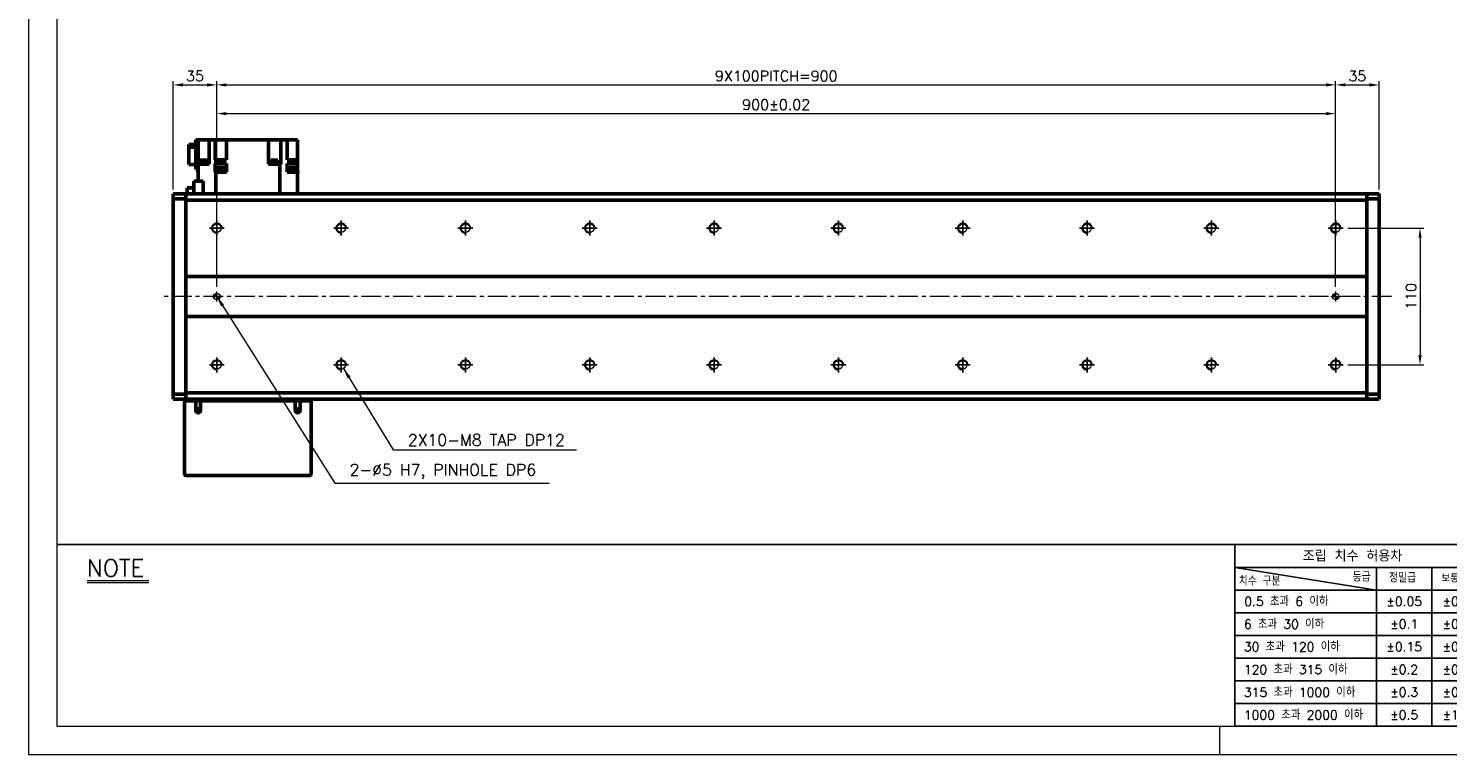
# Model space of a CAD drawing. Header units: millimetres. Extents: x 46891 to 50463, y 6223 to 9884.
# Tile 1 of 5: x 48547 to 49688, y 8529 to 9113. Entities that reach past the tile are written whole.
import ezdxf

# ---------------------------------------------------------------- set-up
doc = ezdxf.new("R2010")
doc.units = ezdxf.units.MM
doc.header["$LTSCALE"] = 0.5
doc.linetypes.add('CENTER', pattern=[50.8, 31.75, -6.35, 6.35, -6.35])
doc.layers.get('0').update_dxf_attribs({"lineweight": 20})
for name, color, linetype, lineweight in [('1', 1, 'CENTER', 13), ('4', 4, 'Continuous', 13), ('외형선(ISO)', 7, 'Continuous', 50)]:
    doc.layers.add(name, color=color, linetype=linetype, lineweight=lineweight)
for name, color, linetype in [('3', 3, 'Continuous'), ('C', 1, 'CENTER'), ('DIM', 4, 'Continuous')]:
    doc.layers.add(name, color=color, linetype=linetype)
doc.styles.add('DSR TEXT', font='romans.shx', dxfattribs={"bigfont": 'whgtxt.shx'})
doc.styles.get("Standard").update_dxf_attribs({"font": 'romans.shx', "bigfont": 'whgtxt.shx'})
doc.dimstyles.new('DSR', dxfattribs={"dimscale": 2, "dimtxt": 3, "dimasz": 3, "dimexe": 0.5, "dimexo": 0.5, "dimgap": 0.5, "dimtad": 1, "dimdsep": 46, "dimtxsty": 'Standard', "dimcen": 2.5, "dimclrd": 4, "dimclre": 4, "dimclrt": 2, "dimadec": 0, "dimazin": 2, "dimtfac": 1, "dimtmove": 0, "dimatfit": 3, "dimfxl": 0, "dimlwd": -1, "dimlwe": -1, "dimarcsym": 0})

# ---------------------------------------------------------------- blocks, each defined once
blk = doc.blocks.new('A$C13F00394')
for p, q in [((-202.34, 25.67), (-191.42, 25.67)), ((-202.34, 25.3), (-191.42, 25.3))]:
    blk.add_line(p, q)
at = {"layer": '3'}
for p, q in [((0, 32), (-207.68, 32)), ((0, 32), (202.32, 32)), ((0, 32), (0, 0)), ((0, 28), (25, 24)), ((43.43, 28), (0, 28)), ((25, 28), (25, 0)), ((34.7, 28), (34.7, 0)), ((43.43, 24), (0, 24)), ((43.43, 20), (0, 20)), ((43.43, 16), (0, 16)), ((0, 12), (129.32, 12)), ((43.43, 8), (0, 8)), ((43.43, 4), (0, 4)), ((0, 0), (202.32, 0))]:
    blk.add_line(p, q, dxfattribs=at)
at = {"color": 0, "style": 'DSR TEXT'}
for s, height, p in [('조립 치수 허용차', 2, (11.97, 29.02)), ('치수 구분', 1.5, (0.69, 24.78)), ('등급', 1.5, (20.77, 25.52)), ('정밀급', 1.5, (27.18, 25.37)), ('보통급', 1.3, (36.41, 25.38)), (' 0.5 초과 6 이하', 1.6, (0.56, 21.19)), (' 6 초과 30 이하', 1.6, (0.49, 17.19)), (' 30 초과 120 이하', 1.6, (0.49, 13.19)), (' 120 초과 315 이하', 1.6, (0.49, 9.19)), (' 315 초과 1000 이하', 1.6, (0.49, 5.19)), (' 1000 초과 2000 이하', 1.6, (0.49, 1.19))]:
    blk.add_text(s, height=height, dxfattribs=at).set_placement(p)
at = {"color": 0, "char_height": 1.6, "attachment_point": 5, "style": 'DSR TEXT'}
for s, insert in [('%%P0.05', (29.85, 22)), ('%%P0.1', (39.07, 22)), ('%%P0.1', (29.85, 18)), ('%%P0.2', (39.07, 18)), ('%%P0.15', (29.85, 14)), ('%%P0.3', (39.07, 14)), ('%%P0.2', (29.85, 10)), ('%%P0.5', (39.07, 10)), ('%%P0.3', (29.85, 6)), ('%%P0.8', (39.07, 6)), ('%%P0.5', (29.85, 2)), ('%%P1.2', (39.07, 2))]:
    blk.add_mtext(s, dxfattribs=dict(at, insert=insert))
at = {"layer": '4', "color": 0, "style": 'DSR TEXT'}
blk.add_text('NOTE', height=3, dxfattribs=at).set_placement((-202.39, 26.38))
blk = doc.blocks.new('A$C1C1952E1')
at = {"color": 1}
blk.add_lwpolyline([(0, 0), (420, 0), (420, 297), (0, 297)], close=True, dxfattribs=at)
at = {"color": 3}
blk.add_lwpolyline([(5, 5), (415, 5), (415, 292), (5, 292)], close=True, dxfattribs=at)
blk = doc.blocks.new('A$C33E56CC6')
h = blk.add_hatch()
h.set_pattern_fill('ANSI31', color=256, style=0)
h.set_pattern_definition([(45, (-7065.45672, -6508.5399), (-0.0883883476, 0.0883883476), [])])
h.paths.add_polyline_path([(4, 6.5, 0.414214), (1.5, 4), (4, 4)])
h.paths.add_polyline_path([(6.5, 4), (4, 4), (4, 1.5, 0.414214)])
blk.add_circle((4, 4), 2.5)
at = {"layer": '1'}
for p, q in [((0, 4), (8, 4)), ((4, 0), (4, 8))]:
    blk.add_line(p, q, dxfattribs=at)
blk = doc.blocks.new('tap8')
blk.add_circle((0, 0), 3.4)
at = {"layer": 'C', "color": 1, "linetype": 'CENTER'}
for p, q in [((-6, 0), (6, 0)), ((0, -6), (0, 6))]:
    blk.add_line(p, q, dxfattribs=at)
at = {"layer": 'DIM', "color": 3}
blk.add_arc((0, 0), 4, 263.8455, 189.4314, dxfattribs=at)
blk = doc.blocks.new('*D112')
at = {"color": 1, "linetype": 'ByBlock'}
for p, q in [((49607.9, 8952.4), (49669.1, 8952.4)), ((49666.1, 8944.6), (49666.1, 8850.2)), ((49607.9, 8842.4), (49669.1, 8842.4))]:
    blk.add_line(p, q, dxfattribs=at)
at = {"color": 1}
for points in [[(49664.8, 8944.6), (49667.4, 8944.6), (49666.1, 8952.4)], [(49664.8, 8850.2), (49667.4, 8850.2), (49666.1, 8842.4)]]:
    blk.add_solid(points, dxfattribs=at)
at = {"layer": 'Defpoints', "color": 0}
for p in [(49604.3, 8952.4), (49604.3, 8842.4), (49666.1, 8842.4)]:
    blk.add_point(p, dxfattribs=at)
at = {"color": 3, "insert": (49658.9, 8897.4), "char_height": 8.4, "attachment_point": 5, "rotation": 90, "style": 'DSR TEXT'}
blk.add_mtext('110', dxfattribs=at)
blk = doc.blocks.new('*D113')
at = {"color": 1, "linetype": 'ByBlock'}
for p, q in [((48663.2, 8983.5), (48663.2, 9070.5)), ((48671, 9067.5), (48690.4, 9067.5)), ((48698.2, 8962), (48698.2, 9070.5))]:
    blk.add_line(p, q, dxfattribs=at)
at = {"color": 1}
for points in [[(48671, 9068.8), (48671, 9066.2), (48663.2, 9067.5)], [(48690.4, 9068.8), (48690.4, 9066.2), (48698.2, 9067.5)]]:
    blk.add_solid(points, dxfattribs=at)
at = {"layer": 'Defpoints', "color": 0}
for p in [(48698.2, 9067.5), (48663.2, 8979.9), (48698.2, 8958.4)]:
    blk.add_point(p, dxfattribs=at)
at = {"color": 3, "insert": (48680.7, 9074.7), "char_height": 8.4, "attachment_point": 5, "style": 'DSR TEXT'}
blk.add_mtext('35', dxfattribs=at)
blk = doc.blocks.new('*D114')
at = {"color": 1, "linetype": 'ByBlock'}
for p, q in [((48698.2, 8962), (48698.2, 9070.5)), ((48706, 9067.5), (49590.4, 9067.5)), ((49598.2, 8962), (49598.2, 9070.5))]:
    blk.add_line(p, q, dxfattribs=at)
at = {"color": 1}
for points in [[(48706, 9068.8), (48706, 9066.2), (48698.2, 9067.5)], [(49590.4, 9068.8), (49590.4, 9066.2), (49598.2, 9067.5)]]:
    blk.add_solid(points, dxfattribs=at)
at = {"layer": 'Defpoints', "color": 0}
for p in [(49598.2, 9067.5), (48698.2, 8958.4), (49598.2, 8958.4)]:
    blk.add_point(p, dxfattribs=at)
at = {"color": 3, "insert": (49148.2, 9074.7), "char_height": 8.4, "attachment_point": 5, "style": 'DSR TEXT'}
blk.add_mtext('9X100PITCH=900', dxfattribs=at)
blk = doc.blocks.new('*D115')
at = {"color": 1, "linetype": 'ByBlock'}
for p, q in [((49598.2, 8962), (49598.2, 9070.5)), ((49606, 9067.5), (49625.4, 9067.5)), ((49633.2, 8983.5), (49633.2, 9070.5))]:
    blk.add_line(p, q, dxfattribs=at)
at = {"color": 1}
for points in [[(49606, 9068.8), (49606, 9066.2), (49598.2, 9067.5)], [(49625.4, 9068.8), (49625.4, 9066.2), (49633.2, 9067.5)]]:
    blk.add_solid(points, dxfattribs=at)
at = {"layer": 'Defpoints', "color": 0}
for p in [(49633.2, 9067.5), (49633.2, 8979.9), (49598.2, 8958.4)]:
    blk.add_point(p, dxfattribs=at)
at = {"color": 3, "insert": (49615.7, 9074.7), "char_height": 8.4, "attachment_point": 5, "style": 'DSR TEXT'}
blk.add_mtext('35', dxfattribs=at)
blk = doc.blocks.new('*D116')
at = {"color": 1, "linetype": 'ByBlock'}
for p, q in [((48698.2, 8905), (48698.2, 9047.4)), ((48706, 9044.4), (49590.4, 9044.4)), ((49598.2, 8905), (49598.2, 9047.4))]:
    blk.add_line(p, q, dxfattribs=at)
at = {"color": 1}
for points in [[(48706, 9045.7), (48706, 9043.1), (48698.2, 9044.4)], [(49590.4, 9045.7), (49590.4, 9043.1), (49598.2, 9044.4)]]:
    blk.add_solid(points, dxfattribs=at)
at = {"layer": 'Defpoints', "color": 0}
for p in [(49598.2, 9044.4), (48698.2, 8901.4), (49598.2, 8901.4)]:
    blk.add_point(p, dxfattribs=at)
at = {"color": 3, "insert": (49148.2, 9051.6), "char_height": 8.4, "attachment_point": 5, "style": 'DSR TEXT'}
blk.add_mtext('900%%P0.02', dxfattribs=at)

msp = doc.modelspace()

# ---------------------------------------------------------------- linework, layer by layer
at = {"color": 1}
msp.add_line((49504.90132, 8551.81052), (49504.90132, 8528.99552), dxfattribs=at)
at = {"layer": '1'}
msp.add_line((49643.24958, 8897.35286), (48653.24958, 8897.35286), dxfattribs=at)
at = {"layer": '3'}
msp.add_line((49517.14175, 8551.81052), (50440.31632, 8551.81052), dxfattribs=at)
at = {"layer": '외형선(ISO)'}
for p, q in [((48681.24958, 9019.65844), (48675.74958, 9019.65844)), ((48675.74958, 9019.65844), (48675.74958, 9017.34292)), ((48681.24958, 9023.35286), (48683.24958, 9023.35286)), ((48681.24958, 9023.35286), (48681.24958, 8999.85286)), ((48683.24958, 9023.35286), (48683.24958, 9003.85286)), ((48687.64958, 9023.35286), (48683.24958, 9023.35286)), ((48692.14958, 9023.35286), (48687.64958, 9023.35286)), ((48696.91691, 9023.35286), (48692.14958, 9023.35286)), ((48692.14958, 9023.35286), (48692.14958, 9003.85286)), ((48696.91691, 9023.35286), (48696.92764, 9023.35286)), ((48696.92764, 9007.35286), (48696.92764, 9023.35286)), ((48696.92764, 9023.35286), (48702.04958, 9023.35286)), ((48706.04958, 9023.35286), (48702.04958, 9023.35286)), ((48706.04958, 9023.35286), (48739.94958, 9023.35286)), ((48706.04958, 9007.35286), (48706.04958, 9023.35286)), ((48739.94958, 9003.85286), (48739.94958, 9023.35286)), ((48744.44958, 9023.35286), (48739.94958, 9023.35286)), ((48744.44958, 9023.35286), (48749.61669, 9023.35286)), ((48754.69343, 9023.35286), (48749.61669, 9023.35286)), ((48749.61669, 9003.85286), (48749.61669, 9023.35286)), ((48754.69343, 9023.35286), (48754.84958, 9023.35286)), ((48754.84958, 9007.35286), (48754.84958, 9023.35286)), ((48758.84958, 9023.35286), (48754.84958, 9023.35286)), ((48758.84958, 9023.35286), (48763.24958, 9023.35286)), ((48763.24958, 9023.35286), (48763.24958, 9007.35286)), ((48675.74958, 9017.34292), (48681.24958, 9017.34292)), ((48675.74958, 9017.34292), (48675.74958, 9003.44728)), ((48675.74958, 9003.44728), (48681.24958, 9003.44728)), ((48681.24958, 8999.85286), (48683.24958, 8999.85286)), ((48683.02968, 8998.35286), (48683.24958, 8998.35286)), ((48683.02968, 8997.35286), (48683.02968, 8998.35286)), ((48683.24958, 8997.35286), (48683.02968, 8997.35286)), ((48683.24958, 8990.00286), (48683.24958, 9003.85286)), ((48683.24958, 9003.85286), (48691.80574, 9003.85286)), ((48684.68864, 9004.35286), (48690.68864, 9004.35286)), ((48684.68864, 9004.35286), (48684.68864, 9003.85286)), ((48684.73864, 9005.05286), (48690.63864, 9005.05286)), ((48684.73864, 9005.05286), (48684.73864, 9004.35286)), ((48684.93864, 9007.05286), (48690.43864, 9007.05286)), ((48684.93864, 9007.05286), (48684.93864, 9005.05286)), ((48690.43864, 9007.05286), (48690.43864, 9005.05286)), ((48690.63864, 9005.05286), (48690.63864, 9004.35286)), ((48690.68864, 9004.35286), (48690.68864, 9003.85286)), ((48692.14958, 9003.85286), (48691.80574, 9003.85286)), ((48696.92495, 8999.35286), (48696.92495, 8997.35286)), ((48696.92764, 8999.35286), (48696.92495, 8999.35286)), ((48696.92495, 8997.35286), (48697.58339, 8997.35286)), ((48696.92764, 9007.35286), (48697.58339, 9007.35286)), ((48696.92764, 9004.35286), (48696.92764, 8999.35286)), ((48697.58339, 9004.35286), (48696.92764, 9004.35286)), ((48698.03896, 8999.35286), (48696.92764, 8999.35286)), ((48697.58339, 9007.35286), (48706.04958, 9007.35286)), ((48697.58339, 9004.35286), (48697.58339, 9007.35286)), ((48706.04958, 9004.35286), (48697.58339, 9004.35286)), ((48697.58339, 8997.35286), (48700.26504, 8997.35286)), ((48697.58339, 8997.35286), (48697.58339, 8979.85286)), ((48697.73896, 8998.35286), (48705.33896, 8998.35286)), ((48697.73896, 8997.35286), (48697.73896, 8998.35286)), ((48698.03896, 9000.95286), (48705.03896, 9000.95286)), ((48698.03896, 8998.35286), (48698.03896, 9000.95286)), ((48702.81289, 8997.35286), (48700.26504, 8997.35286)), ((48702.81289, 8997.35286), (48706.05101, 8997.35286)), ((48705.03896, 8998.35286), (48705.03896, 9000.95286)), ((48705.03896, 8999.35286), (48706.04958, 8999.35286)), ((48705.33896, 8997.35286), (48705.33896, 8998.35286)), ((48706.04958, 9004.35286), (48706.04958, 8999.35286)), ((48706.05101, 8999.35286), (48706.04958, 8999.35286)), ((48706.05101, 8999.35286), (48706.05101, 8997.35286)), ((48748.91577, 9003.85286), (48739.94958, 9003.85286)), ((48741.44816, 9004.35286), (48747.44816, 9004.35286)), ((48741.44816, 9004.35286), (48741.44816, 9003.85286)), ((48741.49816, 9005.05286), (48747.39816, 9005.05286)), ((48741.49816, 9005.05286), (48741.49816, 9004.35286)), ((48741.69816, 9007.05286), (48747.19816, 9007.05286)), ((48741.69816, 9007.05286), (48741.69816, 9005.05286)), ((48747.19816, 9007.05286), (48747.19816, 9005.05286)), ((48747.39816, 9005.05286), (48747.39816, 9004.35286)), ((48747.44816, 9004.35286), (48747.44816, 9003.85286)), ((48748.91577, 8979.85286), (48748.91577, 9003.85286)), ((48748.91577, 9003.85286), (48749.58225, 9003.85286)), ((48749.61669, 9003.85286), (48749.58225, 9003.85286)), ((48754.81052, 8997.35286), (48754.81052, 8999.35286)), ((48754.84958, 8999.35286), (48754.81052, 8999.35286)), ((48754.81052, 8997.35286), (48763.24958, 8997.35286)), ((48754.84958, 9007.35286), (48763.24958, 9007.35286)), ((48754.84958, 8999.35286), (48754.84958, 9004.35286)), ((48763.24958, 9004.35286), (48754.84958, 9004.35286)), ((48754.84958, 8999.35286), (48756.16948, 8999.35286)), ((48755.86948, 8998.35286), (48763.46948, 8998.35286)), ((48755.86948, 8997.35286), (48755.86948, 8998.35286)), ((48756.16948, 9000.95286), (48763.16948, 9000.95286)), ((48756.16948, 8998.35286), (48756.16948, 9000.95286)), ((48763.16948, 8998.35286), (48763.16948, 9000.95286)), ((48763.24958, 8999.35286), (48763.16948, 8999.35286)), ((48763.24958, 9004.35286), (48763.24958, 9007.35286)), ((48763.24958, 8999.35286), (48763.24958, 9004.35286)), ((48763.24958, 8999.35286), (48763.24958, 8998.35286)), ((48763.24958, 8979.85286), (48763.24958, 8997.35286)), ((48763.46948, 8997.35286), (48763.24958, 8997.35286)), ((48763.46948, 8997.35286), (48763.46948, 8998.35286)), ((48674.44958, 8984.67786), (48679.84958, 8984.67786)), ((48674.44958, 8984.67786), (48674.44958, 8979.85286)), ((48679.84958, 8990.00286), (48687.27813, 8990.00286)), ((48679.84958, 8979.85286), (48679.84958, 8990.00286)), ((48687.27813, 8990.00286), (48687.27813, 8979.85286)), ((48663.24958, 8979.85286), (48663.24958, 8978.97418)), ((48673.24958, 8979.85286), (48663.24958, 8979.85286)), ((48663.24958, 8975.85286), (48663.24958, 8978.97418)), ((48663.24958, 8975.85286), (48673.24958, 8975.85286)), ((48663.24958, 8818.85286), (48663.24958, 8975.85286)), ((48673.24958, 8979.85286), (48673.24958, 8978.97418)), ((48673.24958, 8979.85286), (49623.24958, 8979.85286)), ((48673.24958, 8978.97418), (48673.24958, 8979.85286)), ((48673.24958, 8974.85286), (48673.24958, 8978.97418)), ((48673.24958, 8978.97418), (48673.24958, 8975.85286)), ((48673.24958, 8913.35286), (48673.24958, 8974.85286)), ((48673.24958, 8974.85286), (49623.24958, 8974.85286)), ((49623.24958, 8978.97418), (49623.24958, 8979.85286)), ((49623.24958, 8979.85286), (49623.24958, 8978.97418)), ((49623.24958, 8979.85286), (49633.24958, 8979.85286)), ((49623.24958, 8978.97418), (49623.24958, 8974.85286)), ((49623.24958, 8975.85286), (49623.24958, 8978.97418)), ((49623.24958, 8975.85286), (49633.24958, 8975.85286)), ((49623.24958, 8974.85286), (49623.24958, 8913.35286)), ((49633.24958, 8978.97418), (49633.24958, 8979.85286)), ((49633.24958, 8978.97418), (49633.24958, 8975.85286)), ((49633.24958, 8975.85286), (49633.24958, 8818.85286)), ((48673.24958, 8912.49931), (48673.24958, 8913.35286)), ((49623.24958, 8913.35286), (48673.24958, 8913.35286)), ((48673.24958, 8912.14575), (48673.24958, 8912.49931)), ((48673.24958, 8882.55997), (48673.24958, 8912.14575)), ((48673.24958, 8912.14575), (48673.24958, 8882.55997)), ((49623.24958, 8913.35286), (49623.24958, 8912.49931)), ((49623.24958, 8912.49931), (49623.24958, 8912.14575)), ((49623.24958, 8912.14575), (49623.24958, 8882.55997)), ((49623.24958, 8882.55997), (49623.24958, 8912.14575)), ((48673.24958, 8882.20641), (48673.24958, 8882.55997)), ((48673.24958, 8881.35286), (48673.24958, 8882.20641)), ((49623.24958, 8882.55997), (49623.24958, 8882.20641)), ((49623.24958, 8882.20641), (49623.24958, 8881.35286)), ((48673.24958, 8819.85286), (48673.24958, 8881.35286)), ((48673.24958, 8881.35286), (49623.24958, 8881.35286)), ((49623.24958, 8881.35286), (49623.24958, 8819.85286)), ((48673.24958, 8818.85286), (48663.24958, 8818.85286)), ((48663.24958, 8815.73154), (48663.24958, 8818.85286)), ((48663.24958, 8815.73154), (48663.24958, 8814.85286)), ((48673.24958, 8814.85286), (48663.24958, 8814.85286)), ((48672.24958, 8813.35286), (48673.24958, 8813.35286)), ((48672.24958, 8813.35286), (48672.24958, 8754.35286)), ((48673.24958, 8815.73154), (48673.24958, 8819.85286)), ((49623.24958, 8819.85286), (48673.24958, 8819.85286)), ((48673.24958, 8818.85286), (48673.24958, 8815.73154)), ((48673.24958, 8815.73154), (48673.24958, 8814.85286)), ((48673.24958, 8814.85286), (48673.24958, 8815.73154)), ((48673.24958, 8814.85286), (49623.24958, 8814.85286)), ((48673.24958, 8813.35286), (48673.24958, 8814.85286)), ((48673.24958, 8813.35286), (48681.24958, 8813.35286)), ((48681.24958, 8813.35286), (48685.24958, 8813.35286)), ((48681.24958, 8805.85286), (48681.24958, 8813.35286)), ((48685.24958, 8813.35286), (48685.24958, 8805.85286)), ((48685.24958, 8813.35286), (48761.24958, 8813.35286)), ((48761.24958, 8813.35286), (48765.24958, 8813.35286)), ((48761.24958, 8805.85286), (48761.24958, 8813.35286)), ((48765.24958, 8813.35286), (48765.24958, 8805.85286)), ((48765.24958, 8813.35286), (48773.24958, 8813.35286)), ((48773.24958, 8813.35286), (48773.24958, 8814.85286)), ((48773.24958, 8813.35286), (48774.24958, 8813.35286)), ((48774.24958, 8754.35286), (48774.24958, 8813.35286)), ((49623.24958, 8819.85286), (49623.24958, 8815.73154)), ((49633.24958, 8818.85286), (49623.24958, 8818.85286)), ((49623.24958, 8815.73154), (49623.24958, 8818.85286)), ((49623.24958, 8814.85286), (49623.24958, 8815.73154)), ((49623.24958, 8815.73154), (49623.24958, 8814.85286)), ((49623.24958, 8814.85286), (49633.24958, 8814.85286)), ((49633.24958, 8818.85286), (49633.24958, 8815.73154)), ((49633.24958, 8814.85286), (49633.24958, 8815.73154)), ((48673.24958, 8753.35286), (48773.24958, 8753.35286))]:
    msp.add_line(p, q, dxfattribs=at)
for centre in [(48683.24958, 8805.85286), (48763.24958, 8805.85286)]:
    msp.add_circle(centre, 1.2295, dxfattribs=at)
for centre, radius, start, end in [((48683.24958, 8805.85286), 2, 180, 0), ((48763.24958, 8805.85286), 2, 180, 0), ((48673.24958, 8754.35286), 1, 180, 270), ((48773.24958, 8754.35286), 1, 270, 0)]:
    msp.add_arc(centre, radius, start, end, dxfattribs=at)

# ---------------------------------------------------------------- block references
at = {"xscale": 4.563000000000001, "yscale": 4.563000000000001, "zscale": 4.563000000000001}
for name, p in [('A$C1C1952E1', (48546.67132, 8528.99552)), ('A$C13F00394', (49517.14175, 8551.81052))]:
    msp.add_blockref(name, p, dxfattribs=at)
at = {"rotation": 90}
for p in [(48698.24958, 8952.35286), (48798.24958, 8952.35286), (48898.24958, 8952.35286), (48998.24958, 8952.35286), (49098.24958, 8952.35286), (49198.24958, 8952.35286), (49298.24958, 8952.35286), (49398.24958, 8952.35286), (49498.24958, 8952.35286), (49598.24958, 8952.35286), (48698.24958, 8842.35286), (48798.24958, 8842.35286), (48898.24958, 8842.35286), (48998.24958, 8842.35286), (49098.24958, 8842.35286), (49198.24958, 8842.35286), (49298.24958, 8842.35286), (49398.24958, 8842.35286), (49498.24958, 8842.35286), (49598.24958, 8842.35286)]:
    msp.add_blockref('tap8', p, dxfattribs=at)
for p in [(48694.24958, 8893.35286), (49594.24958, 8893.35286)]:
    msp.add_blockref('A$C33E56CC6', p)

# ---------------------------------------------------------------- texts
at = {"color": 3, "char_height": 9.24, "attachment_point": 7, "style": 'DSR TEXT'}
for s, insert in [('2X10-M8 TAP DP12', (48851.86689, 8777.33095)), ('2-%%C5 H7, PINHOLE DP6', (48805.02824, 8750.5563))]:
    msp.add_mtext(s, dxfattribs=dict(at, insert=insert))

# ---------------------------------------------------------------- dimensions: what is measured, and where the dimension line sits
for base, p1, p2, picture, middle in [((48698.24958, 9067.51379), (48663.24958, 8979.85286), (48698.24958, 8958.39983), '*D113', (48680.74958, 9074.71379)), ((49633.24958, 9067.51379), (49598.24958, 8958.39983), (49633.24958, 8979.85286), '*D115', (49615.74958, 9074.71379))]:
    dim = msp.add_linear_dim(base=base, p1=p1, p2=p2, dimstyle='DSR', override={"dimscale": 3, "dimtxt": 2.8, "dimasz": 2.600136, "dimexe": 1, "dimexo": 1.2, "dimgap": 1, "dimdec": 4, "dimtxsty": 'DSR TEXT', "dimclrd": 1, "dimclre": 1, "dimclrt": 3, "dimtdec": 4, "dimtix": 1})
    dim.commit()
    dim.dimension.update_dxf_attribs({"geometry": picture, "text_midpoint": middle})
for base, p1, p2, text, picture, middle in [((49598.24958, 9067.51379), (48698.24958, 8958.39983), (49598.24958, 8958.39983), '9X100PITCH=<>', '*D114', (49148.24958, 9074.71379)), ((49598.24958, 9044.38785), (48698.24958, 8901.35286), (49598.24958, 8901.35286), '<>%%P0.02', '*D116', (49148.24958, 9051.58785))]:
    dim = msp.add_linear_dim(base=base, p1=p1, p2=p2, text=text, dimstyle='DSR', override={"dimscale": 3, "dimtxt": 2.8, "dimasz": 2.600136, "dimexe": 1, "dimexo": 1.2, "dimgap": 1, "dimdec": 4, "dimtxsty": 'DSR TEXT', "dimclrd": 1, "dimclre": 1, "dimclrt": 3, "dimtdec": 4, "dimtix": 1})
    dim.commit()
    dim.dimension.update_dxf_attribs({"geometry": picture, "text_midpoint": middle})
dim = msp.add_linear_dim(base=(49666.12478, 8842.35286), p1=(49604.29655, 8952.35286), p2=(49604.29655, 8842.35286), angle=90, dimstyle='DSR', override={"dimscale": 3, "dimtxt": 2.8, "dimasz": 2.600136, "dimexe": 1, "dimexo": 1.2, "dimgap": 1, "dimdec": 4, "dimtxsty": 'DSR TEXT', "dimclrd": 1, "dimclre": 1, "dimclrt": 3, "dimtdec": 4, "dimtix": 1})
dim.commit()
dim.dimension.update_dxf_attribs({"geometry": '*D112', "text_midpoint": (49658.92478, 8897.35286)})

# ---------------------------------------------------------------- leaders
at = {"annotation_type": 0, "has_hookline": 1, "hookline_direction": 0}
for points, text_width in [([(48698.24958, 8897.35286), (48793.14779, 8747.2563), (48801.72824, 8747.2563)], 160.4625), ([(48800.11425, 8839.50979), (48839.98644, 8774.03095), (48848.56689, 8774.03095)], 135.575)]:
    msp.add_leader(points, dimstyle='DSR', override={"dimscale": 3.3, "dimtxt": 2.8, "dimasz": 2.600136, "dimexe": 1, "dimexo": 1.2, "dimgap": 1, "dimdec": 4, "dimtxsty": 'DSR TEXT', "dimclrd": 1, "dimclre": 1, "dimclrt": 3, "dimtdec": 4, "dimtix": 1}, dxfattribs=dict(at, text_width=text_width))

doc.saveas('drawing.dxf')
